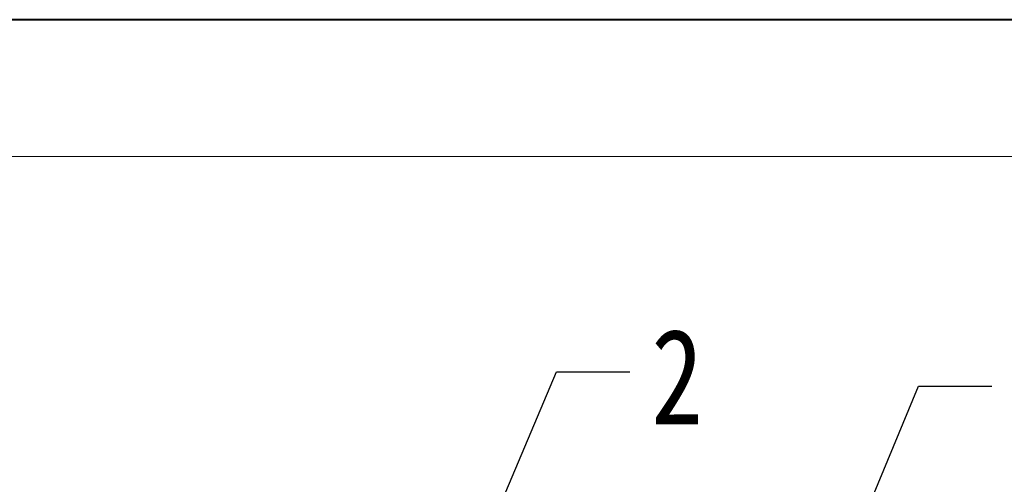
# Model space of a CAD drawing. Header units: millimetres. Extents: x 2205 to 3679, y 833 to 1866.
# Tile 74 of 86: x 3183 to 3308, y 1807 to 1866. Entities that reach past the tile are written whole.
import ezdxf

# ---------------------------------------------------------------- set-up
doc = ezdxf.new("R2010")
doc.units = ezdxf.units.MM
doc.styles.get("Standard").update_dxf_attribs({"font": '仿宋_GB2312.ttf', "width": 0.8})
doc.dimstyles.new('ISO-25.1', dxfattribs={"dimtxt": 6, "dimasz": 5, "dimexe": 3.5, "dimexo": 0.625, "dimgap": 1.5, "dimtad": 1, "dimtoh": 1, "dimtxsty": 'Standard', "dimcen": 2.5, "dimadec": 0, "dimazin": 0, "dimtfac": 1, "dimtmove": 0, "dimatfit": 3, "dimfxl": 0, "dimarcsym": 0})

msp = doc.modelspace()

# ---------------------------------------------------------------- linework, layer by layer
at = {"color": 7, "lineweight": 40}
msp.add_line((3665.419, 1866.035), (2204.591, 1866.035), dxfattribs=at)
at = {"color": 7, "lineweight": 13}
msp.add_line((3648.028, 1848.644), (2291.545, 1848.644), dxfattribs=at)

# ---------------------------------------------------------------- texts
at = {"color": 5, "lineweight": 9, "insert": (3263.008, 1826.766), "char_height": 12.1, "width": 1.815, "attachment_point": 1}
msp.add_mtext('2', dxfattribs=at)

# ---------------------------------------------------------------- leaders
at = {"color": 5, "lineweight": 9}
for points in [[(3237.068, 1788.385), (3250.96, 1821.321), (3260.286, 1821.321)], [(3276.258, 1769.546), (3296.971, 1819.51), (3306.296, 1819.51)]]:
    msp.add_leader(points, dimstyle='ISO-25.1', override={"dimgap": 1.5, "dimtad": 0, "dimldrblk": 'Dot'}, dxfattribs=at)

doc.saveas('drawing.dxf')
